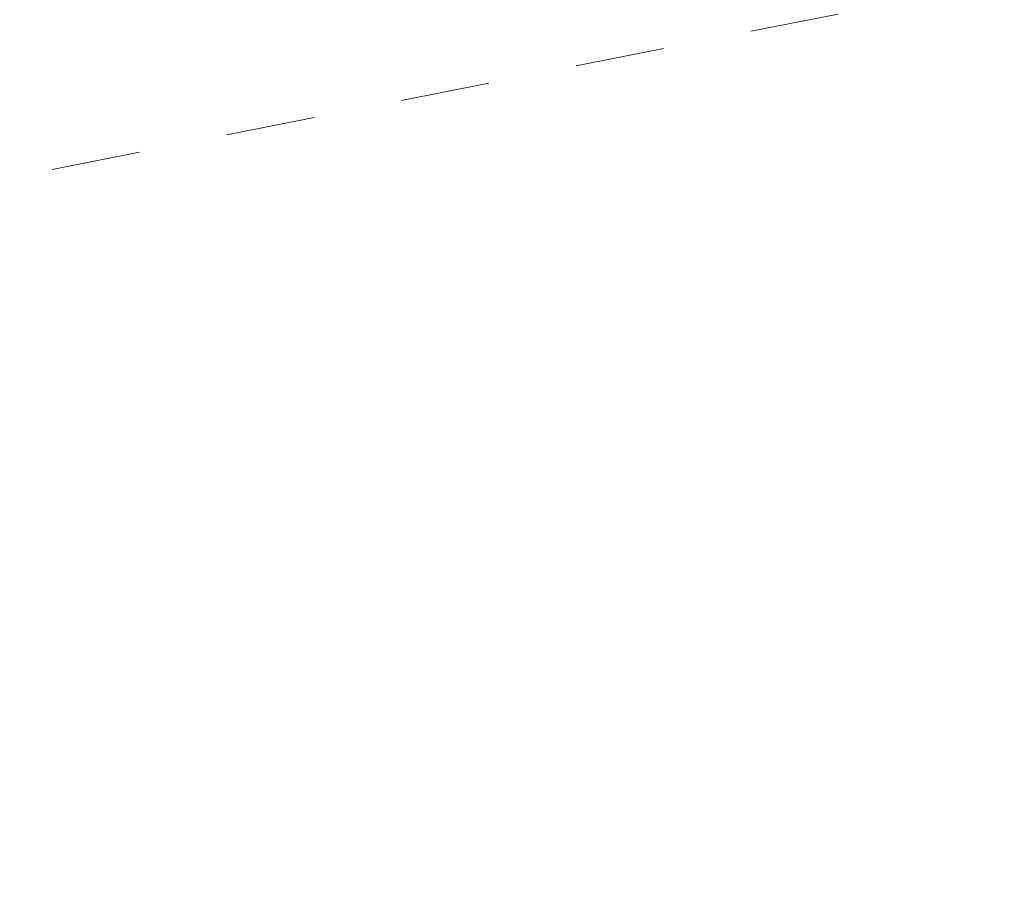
# Model space of a CAD drawing. Header units: metres. Extents: x 5504996 to 5514259, y 5943254 to 5951281.
# Tile 137 of 256: x 5509508.83 to 5509514.36, y 5947787.25 to 5947792.08. Entities that reach past the tile are written whole.
import ezdxf

# ---------------------------------------------------------------- set-up
doc = ezdxf.new("R2010")
doc.units = ezdxf.units.M
doc.linetypes.add('L_0_03', pattern=[1, 0.5, -0.5])
doc.layers.add('EGB_KonturUzytkuGruntowego', color=7, linetype='L_0_03', lineweight=18, true_color=0x008000)

msp = doc.modelspace()

# ---------------------------------------------------------------- linework, layer by layer
at = {"layer": 'EGB_KonturUzytkuGruntowego', "color": 96, "linetype": 'L_0_03', "lineweight": 18, "true_color": 0x008000, "flags": 128}
msp.add_lwpolyline([(5509132.11, 5947722.74), (5509138.95, 5947723.71), (5509174.28, 5947730.59), (5509238.85, 5947743.15), (5509250.57, 5947745.43), (5509256.78, 5947746.64), (5509279.77, 5947751.07), (5509328.99, 5947760.54), (5509398.1, 5947774.41), (5509466.39, 5947787.67), (5509571.35, 5947807.56), (5509575.37, 5947864.59), (5509585.59, 5947864.33), (5509595.51, 5947812.34), (5509606.05, 5947784.07), (5509634.83, 5947756.53), (5509689.69, 5947732.73), (5509732.68, 5947714.19), (5509740.33, 5947717.31), (5509801.61, 5947664.57), (5509875.75, 5947590.67), (5509888.55, 5947577.92), (5509897.01, 5947569.49), (5509942.28, 5947505.67), (5509946.97, 5947499.05), (5509976.47, 5947457.46), (5510054.83, 5947376.31), (5510126.58, 5947283.52), (5510258.9, 5947135), (5510253.94, 5947130.54), (5510119.91, 5947281.35), (5510092.33, 5947316.78), (5510083.35, 5947328.32), (5510050.79, 5947370.13), (5510049.32, 5947372.02), (5510048.23, 5947373.15), (5509971.45, 5947452.61), (5509970.37, 5947454.13), (5509952.93, 5947478.66), (5509943.2, 5947492.35), (5509931.62, 5947508.65), (5509922, 5947522.18), (5509900.86, 5947551.93), (5509891.59, 5947564.97), (5509848.28, 5947605.27), (5509828.55, 5947626.04), (5509813.95, 5947641.41), (5509796.82, 5947659.44), (5509793.79, 5947662.05), (5509775.08, 5947678.15), (5509758.5, 5947692.42), (5509739.22, 5947709.02), (5509731.59, 5947706.43), (5509630.59, 5947750.76), (5509601.52, 5947783.63), (5509592.23, 5947807.72), (5509544.28, 5947798.09), (5509513.29, 5947792.09), (5509480.03, 5947785.51), (5509452.41, 5947780.41), (5509446.42, 5947779.31), (5509427.06, 5947775.67), (5509415.05, 5947773.41), (5509388.09, 5947768.34), (5509354.14, 5947761.93), (5509351.68, 5947761.46), (5509349.26, 5947760.87), (5509322.54, 5947754.35), (5509294.76, 5947749.17), (5509288.79, 5947748.06), (5509259.26, 5947742.55), (5509201.21, 5947731.73), (5509134.01, 5947718.79), (5509184.94, 5947617.86), (5509192.65, 5947602.56), (5509208.88, 5947553.53), (5509219.5, 5947532.81), (5509221.57, 5947527.62), (5509225.28, 5947518.3), (5509230.29, 5947505.74), (5509234.62, 5947494.99), (5509235.43, 5947492.98), (5509245.62, 5947467.67), (5509248.8, 5947458.12), (5509258.49, 5947429.05), (5509265.71, 5947407.19), (5509268.21, 5947399.6), (5509276.09, 5947375.73), (5509279.14, 5947345.6), (5509278.67, 5947325.3), (5509278.21, 5947305.75), (5509277.73, 5947285.2), (5509277.81, 5947261.49), (5509278.34, 5947225.27), (5509282.81, 5947210.39), (5509288.75, 5947190.29), (5509306.08, 5947132.06), (5509317.35, 5947112.7), (5509319.32, 5947109.54), (5509328.96, 5947092.96), (5509391.48, 5946985.42), (5509466.85, 5946903.15), (5509481.04, 5946887.66), (5509516.37, 5946855.62), (5509531.42, 5946841.97), (5509544.33, 5946838.38), (5509546.44, 5946830.79), (5509548.19, 5946826.76), (5509527.38, 5946837.54), (5509477.01, 5946883.22), (5509471.15, 5946889.83), (5509429.65, 5946935.65), (5509398.54, 5946968.55), (5509385.51, 5946984.98), (5509383.09, 5946989.05), (5509374.16, 5947005.82), (5509323.19, 5947093.02), (5509321.17, 5947096.47), (5509300.9, 5947129.34), (5509292.67, 5947156.72), (5509286.07, 5947174.39), (5509278.7, 5947201.64), (5509273.93, 5947219.27), (5509272.33, 5947225.16), (5509272.33, 5947244.4), (5509271.53, 5947285.23), (5509272.95, 5947346.16), (5509270.09, 5947375.57), (5509267.28, 5947385), (5509258.74, 5947409.92), (5509252, 5947429.94), (5509246.69, 5947445.69), (5509239.96, 5947465.69), (5509225.67, 5947500.81), (5509224.29, 5947504.57), (5509216.41, 5947523.68), (5509214.27, 5947528.87), (5509207.89, 5947543.83), (5509199.71, 5947564.91), (5509194.33, 5947577.93), (5509189.03, 5947589.01), (5509171.45, 5947626.03), (5509134.62, 5947703.86), (5509129.04, 5947715.63), (5509126.18, 5947721.9)], close=True, dxfattribs=at)

doc.saveas('drawing.dxf')
